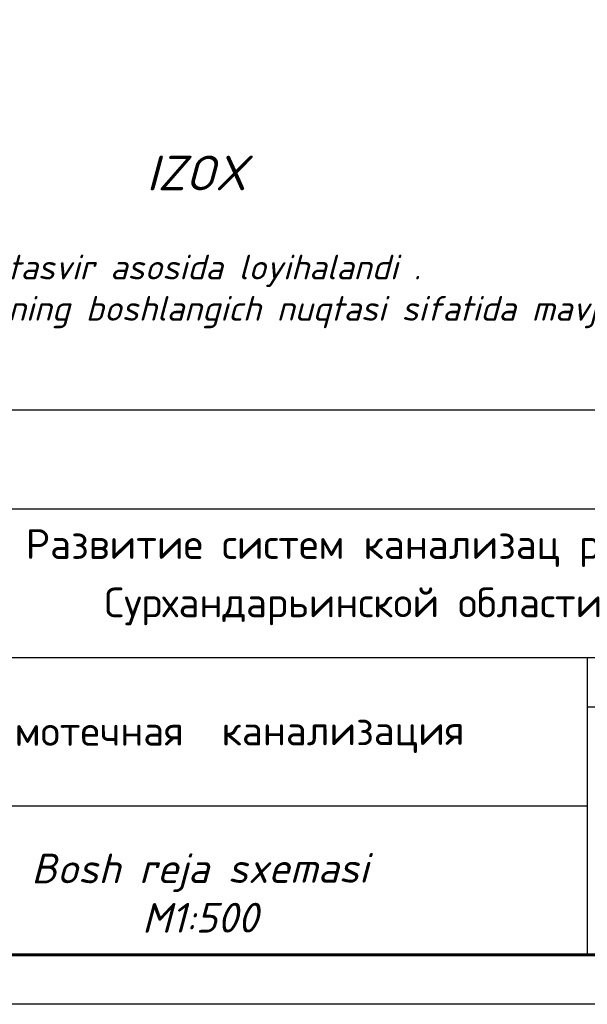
# Model space of a CAD drawing. Header units: inches. Extents: x -397 to 1532, y 9 to 603.
# Tile 22 of 29: x 507 to 565, y 9 to 109. Entities that reach past the tile are written whole.
import ezdxf

# ---------------------------------------------------------------- set-up
doc = ezdxf.new("R2010")
doc.units = ezdxf.units.IN
doc.header["$MEASUREMENT"] = 0
doc.layers.add('(002) Рамка', color=7, linetype='Continuous')
doc.layers.add('0_Ном._пера__7', color=7, linetype='Continuous', lineweight=60)
doc.styles.add('GOST_R', font='isocpeur.ttf', dxfattribs={"oblique": 15})
doc.styles.add('ISOCPEUR', font='isocpeui.ttf')
doc.styles.get("Standard").update_dxf_attribs({"font": 'arial.ttf'})

# ---------------------------------------------------------------- blocks, each defined once
blk = doc.blocks.new('*U26')
at = {"color": 0, "ltscale": 25}
blk.add_lwpolyline([(-59400, 42000), (0, 42000), (0, 0), (-59400, 0)], close=True, dxfattribs=at)
at = {"color": 0, "lineweight": 60, "ltscale": 25}
blk.add_lwpolyline([(-57400, 41500), (-500, 41500), (-500, 500), (-57400, 500)], close=True, dxfattribs=at)

msp = doc.modelspace()

# ---------------------------------------------------------------- linework, layer by layer
at = {"color": 7}
for p, q in [((612.567, 69.377), (427.567, 69.377)), ((612.567, 59.377), (427.567, 59.377)), ((612.567, 44.377), (427.567, 44.377)), ((612.567, 39.377), (564.567, 39.377)), ((564.567, 29.377), (427.567, 29.377)), ((427.567, 14.377), (612.567, 14.377)), ((427.567, 14.377), (612.567, 14.377))]:
    msp.add_line(p, q, dxfattribs=at)
msp.add_lwpolyline([(564.567, 44.377), (564.567, 14.377)], dxfattribs=at)

# ---------------------------------------------------------------- block references
at = {"xscale": 0.01, "yscale": 0.01, "zscale": 0.01}
msp.add_blockref('*U26', (617.567, 9.377), dxfattribs=at)

# ---------------------------------------------------------------- texts
at = {"layer": '(002) Рамка', "color": 0, "char_height": 3, "width": 117.72935, "attachment_point": 1, "style": 'ISOCPEUR'}
for s, insert in [('{\\fISOCPEUR|b0|i0|c204|p34;\\C7;Развитие систем канализац р/ц \\fArial|b0|i0|c204|p34;Қ\\fISOCPEUR|b0|i0|c204|p34;ум\\fArial|b0|i0|c204|p34;қ\\fISOCPEUR|b0|i0|c204|p34;ур\\fArial|b0|i0|c204|p34;ғ\\fISOCPEUR|b0|i0|c204|p34;он}', (507.825, 57.35)), ('{\\fISOCPEUR|b0|i0|c204|p34;\\C7;Сурхандарьинской области}', (515.775, 51.461))]:
    msp.add_mtext(s, dxfattribs=dict(at, insert=insert))
at = {"color": 0, "insert": (430.763, 84.275), "char_height": 2.5, "width": 188.59004, "attachment_point": 4, "style": 'GOST_R'}
msp.add_mtext("\\A1;\\pi87.19306,l2.08305;{\\H1.4x;IZOX\\P\\pi92.21197;}\\P\\pi-2.08305;1.  Bosh reja sxemasi 1:500 miqyosli topografik tasvir asosida loyihalandi .\\P2.  Qo'zg'almas nuqtalar bog'lanish koordinatlarining boshlangich nuqtasi sifatida mavjud reperlar {\\C1;Rp-1 / 602.90 } qabul qilinsin.", dxfattribs=at)
at = {"layer": '0_Ном._пера__7', "linetype": 'Continuous', "lineweight": 0, "insert": (526.403, 38.51), "char_height": 3, "width": 97.2081, "attachment_point": 2, "rotation": 0.12626, "style": 'ISOCPEUR'}
msp.add_mtext('{\\fISOCPEUR|b0|i0|c204|p34; Самотечная  канализация }', dxfattribs=at)
at = {"layer": '0_Ном._пера__7', "linetype": 'Continuous', "lineweight": 0, "insert": (525.418, 24.619), "char_height": 3, "width": 97.2081, "attachment_point": 2, "rotation": 0.12626}
msp.add_mtext('{\\fISOCPEUR|b0|i0|c204|p34;\\Q15;\\C0;Bosh reja sxemasi\\PM1:500}', dxfattribs=at)

doc.saveas('drawing.dxf')
